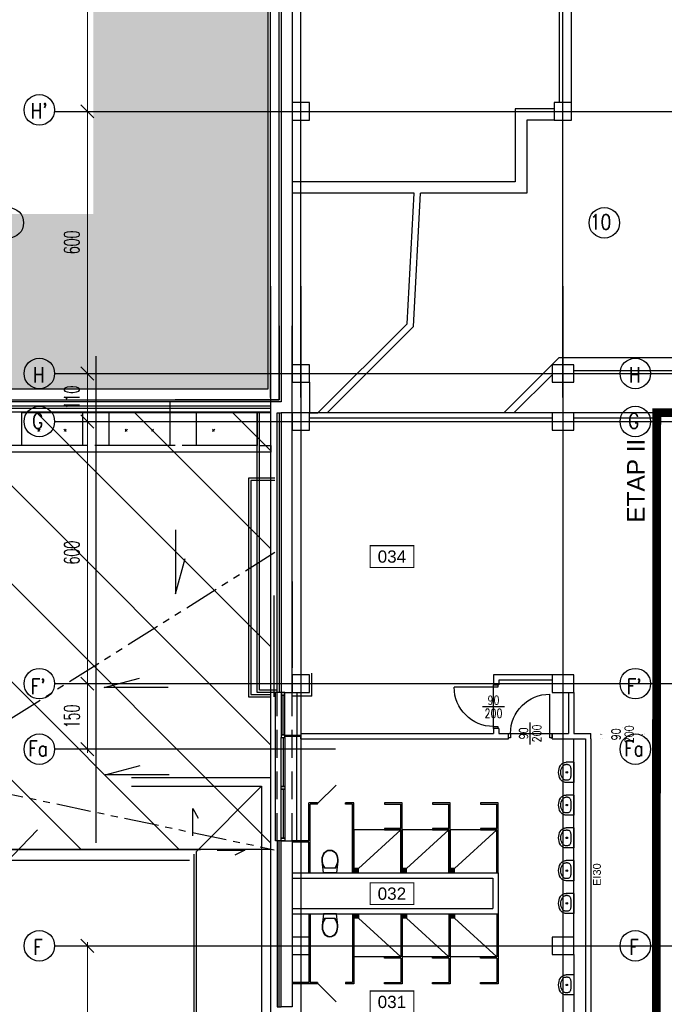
# Model space of a CAD drawing. Header units: centimetres. Extents: x -228435 to 46820, y -89367 to 152985.
# Tile 20 of 252: x -77580 to -62818, y 63660 to 86198. Entities that reach past the tile are written whole.
import ezdxf
from ezdxf.enums import TextEntityAlignment as Align

# ---------------------------------------------------------------- set-up
doc = ezdxf.new("R2010")
doc.units = ezdxf.units.CM
doc.header["$LTSCALE"] = 50
doc.header["$PDMODE"] = 35
doc.header["$PDSIZE"] = 0.1
for name, pattern in [('Kondygnacja  -0_5$0$DIVIDE', [31.75, 12.7, -6.35, 0, -6.35, 0, -6.35]), ('Kondygnacja  -0_5$0$DOT2', [3.175, 0, -3.175]), ('Kondygnacja  -0_5$0$HIDDEN', [9.525, 6.35, -3.175]), ('Kondygnacja  -0_5$0$PHANTOM2', [31.75, 15.875, -3.175, 3.175, -3.175, 3.175, -3.175]), ('Osie rzutów$0$DASHDOT2', [12.7, 6.35, -3.175, 0, -3.175])]:
    doc.linetypes.add(name, pattern=pattern)
doc.layers.get('0').update_dxf_attribs({"color": 8})
doc.layers.get('DEFPOINTS').update_dxf_attribs({"color": 8})
for name, color, linetype in [('ARCH_INFO_ETYK_DRZWI_IST', 8, 'Continuous'), ('bgde_wymiary tłumik VAV', 7, 'Continuous'), ('Dach$0$ARCH_INFO_OPISY', 8, 'Continuous'), ('Dach$0$ARCH_WIDOK_IST', 8, 'Continuous'), ('Kondygnacja  -0_5$0$ARCH_ETAPOWANIE', 8, 'Kondygnacja  -0_5$0$DIVIDE'), ('Kondygnacja  -0_5$0$ARCH_GRUNT', 8, 'Continuous'), ('Kondygnacja  -0_5$0$ARCH_INFO_ETYK_DRZWI_IST', 8, 'Continuous'), ('Kondygnacja  -0_5$0$ARCH_INFO_ODPORNOŚĆ OGNIOWA', 8, 'Continuous'), ('Kondygnacja  -0_5$0$ARCH_INFO_OPISY_IST', 8, 'Continuous'), ('Kondygnacja  -0_5$0$ARCH_MUROWANE_IST', 8, 'Continuous'), ('Kondygnacja  -0_5$0$ARCH_NIEWIDOK_IST', 8, 'Kondygnacja  -0_5$0$HIDDEN'), ('Kondygnacja  -0_5$0$ARCH_OCIEPLENIE_IST', 8, 'Continuous'), ('Kondygnacja  -0_5$0$ARCH_ODWODNIENIE_IST', 8, 'Kondygnacja  -0_5$0$PHANTOM2'), ('Kondygnacja  -0_5$0$ARCH_PRZEKROJOWE_IST', 8, 'Continuous'), ('Kondygnacja  -0_5$0$ARCH_WIDOK_INNE_IST', 8, 'Continuous'), ('Kondygnacja  -0_5$0$ARCH_WIDOK_IST', 8, 'Continuous'), ('Kondygnacja  -0_5$0$ARCH_WYBURZENIA', 8, 'Kondygnacja  -0_5$0$DOT2'), ('Kondygnacja  -0_5$0$ARCH_WYPOSAŻENIE_SANITARNE_IST', 8, 'Continuous'), ('Kondygnacja  -0_5$0$ARCH_ŚCIANKI_WC_5_IST', 8, 'Continuous'), ('Kondygnacja  -0_5$0$ARCH_ŚLUSARKA_DRZWI_IST', 8, 'Continuous'), ('Kondygnacja  -0_5$0$ARCH_ŚLUSARKA_OKNA_IST', 8, 'Continuous'), ('Kondygnacja  -0_5$0$ARCH_ŻELBET_IST', 8, 'Continuous'), ('Osie rzutów$0$ARCH_INFO_OSIE_IST', 8, 'Osie rzutów$0$DASHDOT2'), ('Osie rzutów$0$ARCH_INFO_OSIE_OPISY_IST', 8, 'Continuous'), ('Pomieszczenia -05$0$ARCH_INFO_AREA_ETYKIETY_200', 8, 'Continuous')]:
    doc.layers.add(name, color=color, linetype=linetype)
doc.layers.add('Osie rzutów$0$ARCH_INFO_WYMIARY', color=8, linetype='Continuous', lineweight=9)
doc.styles.add('Kondygnacja  -0_5$0$Arial', font='ARIAL.TTF')
doc.styles.add('Kondygnacja  -0_5$0$ROMANS-50-CM', font='romans.shx', dxfattribs={"width": 0.8, "height": 10})
doc.styles.add('Osie rzutów$0$ROMANS-250-CM', font='romans.shx', dxfattribs={"width": 0.8, "height": 50})
doc.styles.add('Osie rzutów$0$wymiary_cuprum', font='Romans.shx', dxfattribs={"width": 0.6})
doc.styles.add('Pomieszczenia -05$0$Arial', font='ARIAL.TTF')
doc.styles.add('ROMANS-50-CM', font='romans.shx', dxfattribs={"width": 0.8, "height": 10})
doc.dimstyles.new('Osie rzutów$0$ARCH_ CT', dxfattribs={"dimtxt": 20, "dimasz": 20, "dimexe": 12, "dimexo": 20, "dimgap": 5, "dimtad": 1, "dimdec": 1, "dimrnd": 0.5, "dimzin": 9, "dimdsep": 46, "dimtxsty": 'Osie rzutów$0$wymiary_cuprum', "dimblk": 'Osie rzutów$0$_Oblique', "dimcen": 8, "dimdle": 12, "dimclrd": 256, "dimclre": 256, "dimclrt": 55, "dimadec": 1, "dimazin": 0, "dimtfac": 1, "dimtdec": 1, "dimtmove": 1, "dimatfit": 2, "dimldrblk": 'Osie rzutów$0$_Dot', "dimfxl": 0, "dimtolj": 1, "dimtzin": 0, "dimlwd": -1, "dimlwe": -1, "dimarcsym": 0})

# ---------------------------------------------------------------- blocks, each defined once
blk = doc.blocks.new('Osie rzutów$0$_Oblique')
at = {"color": 0, "linetype": 'ByBlock', "lineweight": -2}
blk.add_line((-0.5, -0.5), (0.5, 0.5), dxfattribs=at)
blk = doc.blocks.new('*D293')
at = {"layer": 'DEFPOINTS', "color": 0}
for p in [(4545, 13510), (4511, 12910), (4545, 12910)]:
    blk.add_point(p, dxfattribs=at)
at = {"layer": 'Osie rzutów$0$ARCH_INFO_WYMIARY'}
for p, q in [((4530, 13510), (4503, 13510)), ((4511, 13518), (4511, 12902)), ((4530, 12910), (4503, 12910))]:
    blk.add_line(p, q, dxfattribs=at)
at = {"layer": 'Osie rzutów$0$ARCH_INFO_WYMIARY', "xscale": 30, "yscale": 30, "zscale": 30}
for p, rotation in [((4511, 13510), 90), ((4511, 12910), 270)]:
    blk.add_blockref('Osie rzutów$0$_Oblique', p, dxfattribs=dict(at, rotation=rotation))
at = {"layer": 'Osie rzutów$0$ARCH_INFO_WYMIARY', "color": 55, "insert": (4475.5, 13210), "char_height": 35, "attachment_point": 5, "rotation": 90, "style": 'Osie rzutów$0$wymiary_cuprum'}
blk.add_mtext('\\A1;600', dxfattribs=at)
blk = doc.blocks.new('Osie rzutów$0$_Dot')
at = {"color": 0, "linetype": 'ByBlock', "lineweight": -2}
blk.add_line((-0.5, 0), (-1, 0), dxfattribs=at)
at = {"color": 0, "linetype": 'ByBlock', "const_width": 0.5}
blk.add_lwpolyline([(-0.25, 0, 1), (0.25, 0, 1)], format="xyb", close=True, dxfattribs=at)
blk = doc.blocks.new('*D294')
at = {"layer": 'DEFPOINTS', "color": 0}
for p in [(4545, 12910), (4511, 12310), (4545, 12310)]:
    blk.add_point(p, dxfattribs=at)
at = {"layer": 'Osie rzutów$0$ARCH_INFO_WYMIARY'}
for p, q in [((4511, 12918), (4511, 12302)), ((4530, 12910), (4503, 12910)), ((4530, 12310), (4503, 12310))]:
    blk.add_line(p, q, dxfattribs=at)
at = {"layer": 'Osie rzutów$0$ARCH_INFO_WYMIARY', "xscale": 30, "yscale": 30, "zscale": 30}
for p, rotation in [((4511, 12910), 90), ((4511, 12310), 270)]:
    blk.add_blockref('Osie rzutów$0$_Oblique', p, dxfattribs=dict(at, rotation=rotation))
at = {"layer": 'Osie rzutów$0$ARCH_INFO_WYMIARY', "color": 55, "insert": (4475.5, 12610), "char_height": 35, "attachment_point": 5, "rotation": 90, "style": 'Osie rzutów$0$wymiary_cuprum'}
blk.add_mtext('\\A1;600', dxfattribs=at)
blk = doc.blocks.new('*D327')
at = {"layer": 'DEFPOINTS', "color": 0}
for p in [(4545, 11000), (4511, 10400), (4545, 10400)]:
    blk.add_point(p, dxfattribs=at)
at = {"layer": 'Osie rzutów$0$ARCH_INFO_WYMIARY'}
for p, q in [((4530, 11000), (4503, 11000)), ((4511, 11008), (4511, 10392)), ((4530, 10400), (4503, 10400))]:
    blk.add_line(p, q, dxfattribs=at)
at = {"layer": 'Osie rzutów$0$ARCH_INFO_WYMIARY', "xscale": 30, "yscale": 30, "zscale": 30}
for p, rotation in [((4511, 11000), 90), ((4511, 10400), 270)]:
    blk.add_blockref('Osie rzutów$0$_Oblique', p, dxfattribs=dict(at, rotation=rotation))
at = {"layer": 'Osie rzutów$0$ARCH_INFO_WYMIARY', "color": 55, "insert": (4475.5, 10700), "char_height": 35, "attachment_point": 5, "rotation": 90, "style": 'Osie rzutów$0$wymiary_cuprum'}
blk.add_mtext('\\A1;600', dxfattribs=at)
blk = doc.blocks.new('*D338')
at = {"layer": 'DEFPOINTS', "color": 0}
for p in [(4545, 12200), (4511, 11600), (4545, 11600)]:
    blk.add_point(p, dxfattribs=at)
at = {"layer": 'Osie rzutów$0$ARCH_INFO_WYMIARY'}
for p, q in [((4530, 12200), (4503, 12200)), ((4511, 12208), (4511, 11592)), ((4530, 11600), (4503, 11600))]:
    blk.add_line(p, q, dxfattribs=at)
at = {"layer": 'Osie rzutów$0$ARCH_INFO_WYMIARY', "xscale": 30, "yscale": 30, "zscale": 30}
for p, rotation in [((4511, 12200), 90), ((4511, 11600), 270)]:
    blk.add_blockref('Osie rzutów$0$_Oblique', p, dxfattribs=dict(at, rotation=rotation))
at = {"layer": 'Osie rzutów$0$ARCH_INFO_WYMIARY', "color": 55, "insert": (4475.5, 11900), "char_height": 35, "attachment_point": 5, "rotation": 90, "style": 'Osie rzutów$0$wymiary_cuprum'}
blk.add_mtext('\\A1;600', dxfattribs=at)
blk = doc.blocks.new('*D339')
at = {"layer": 'DEFPOINTS', "color": 0}
for p in [(4545, 12310), (4511, 12200), (4545, 12200)]:
    blk.add_point(p, dxfattribs=at)
at = {"layer": 'Osie rzutów$0$ARCH_INFO_WYMIARY'}
for p, q in [((4530, 12310), (4503, 12310)), ((4511, 12318), (4511, 12192)), ((4530, 12200), (4503, 12200))]:
    blk.add_line(p, q, dxfattribs=at)
at = {"layer": 'Osie rzutów$0$ARCH_INFO_WYMIARY', "xscale": 30, "yscale": 30, "zscale": 30}
for p, rotation in [((4511, 12310), 90), ((4511, 12200), 270)]:
    blk.add_blockref('Osie rzutów$0$_Oblique', p, dxfattribs=dict(at, rotation=rotation))
at = {"layer": 'Osie rzutów$0$ARCH_INFO_WYMIARY', "color": 55, "insert": (4475.5, 12255), "char_height": 35, "attachment_point": 5, "rotation": 90, "style": 'Osie rzutów$0$wymiary_cuprum'}
blk.add_mtext('\\A1;110', dxfattribs=at)
blk = doc.blocks.new('*D340')
at = {"layer": 'DEFPOINTS', "color": 0}
for p in [(4545, 11600), (4511, 11450), (4545, 11450)]:
    blk.add_point(p, dxfattribs=at)
at = {"layer": 'Osie rzutów$0$ARCH_INFO_WYMIARY'}
for p, q in [((4511, 11608), (4511, 11442)), ((4530, 11600), (4503, 11600)), ((4530, 11450), (4503, 11450))]:
    blk.add_line(p, q, dxfattribs=at)
at = {"layer": 'Osie rzutów$0$ARCH_INFO_WYMIARY', "xscale": 30, "yscale": 30, "zscale": 30}
for p, rotation in [((4511, 11600), 90), ((4511, 11450), 270)]:
    blk.add_blockref('Osie rzutów$0$_Oblique', p, dxfattribs=dict(at, rotation=rotation))
at = {"layer": 'Osie rzutów$0$ARCH_INFO_WYMIARY', "color": 55, "insert": (4475.5, 11525), "char_height": 35, "attachment_point": 5, "rotation": 90, "style": 'Osie rzutów$0$wymiary_cuprum'}
blk.add_mtext('\\A1;150', dxfattribs=at)
blk = doc.blocks.new('Kondygnacja  -0_5$0$kibel wiszący')
at = {"ltscale": 0.3}
for p, q in [((-12.3, 46.8), (-15, 43)), ((-11.8, 46.2), (-14.2, 42.6)), ((-8.8, 49.7), (-12.3, 46.8)), ((-8.4, 49), (-11.8, 46.2)), ((-4.6, 51.6), (-8.8, 49.7)), ((-4.4, 50.8), (-8.4, 49)), ((0, 52.2), (-4.6, 51.6)), ((0, 51.4), (-4.4, 50.8)), ((4.6, 51.6), (0, 52.2)), ((4.4, 50.8), (0, 51.4)), ((8.4, 49), (4.4, 50.8)), ((8.8, 49.7), (4.6, 51.6)), ((11.8, 46.2), (8.4, 49)), ((12.3, 46.8), (8.8, 49.7)), ((14.2, 42.6), (11.8, 46.2)), ((15, 43), (12.3, 46.8)), ((-17.6, 34.9), (-18.1, 30.7)), ((-18.1, 30.7), (-17.9, 26.5)), ((-17.9, 26.5), (-17.2, 22.2)), ((-17.9, 26.5), (-15.1, 0)), ((-16.6, 39), (-17.6, 34.9)), ((-16.8, 34.8), (-17.3, 30.7)), ((-17.3, 30.7), (-17.1, 26.6)), ((-17.1, 26.6), (-16.4, 22.3)), ((-15.8, 38.8), (-16.8, 34.8)), ((-15, 43), (-16.6, 39)), ((-14.2, 42.6), (-15.8, 38.8)), ((15.8, 38.8), (14.2, 42.6)), ((16.6, 39), (15, 43)), ((15.1, 0), (17.9, 26.5)), ((16.8, 34.8), (15.8, 38.8)), ((16.4, 22.3), (17.1, 26.6)), ((17.6, 34.9), (16.6, 39)), ((17.3, 30.7), (16.8, 34.8)), ((17.1, 26.6), (17.3, 30.7)), ((17.2, 22.2), (17.9, 26.5)), ((18.1, 30.7), (17.6, 34.9)), ((17.9, 26.5), (18.1, 30.7)), ((-17.2, 22.2), (-16, 18.1)), ((-16.4, 22.3), (-15.1, 18.1)), ((-16, 18.1), (-14.3, 14.1)), ((-15.1, 18.1), (-13.4, 14.1)), ((-14.3, 14.1), (-12.2, 10.3)), ((-13.4, 14.1), (-11.3, 10.3)), ((-12.2, 10.3), (12.2, 10.3)), ((11.3, 10.3), (13.4, 14.1)), ((12.2, 10.3), (14.3, 14.1)), ((13.4, 14.1), (15.2, 18.1)), ((14.3, 14.1), (16, 18.1)), ((15.2, 18.1), (16.4, 22.3)), ((16, 18.1), (17.2, 22.2))]:
    blk.add_line(p, q, dxfattribs=at)
at = {"ltscale": 3}
blk.add_line((-15.1, 0), (15.1, 0), dxfattribs=at)
blk = doc.blocks.new('Kondygnacja  -0_5$0$DRZWI90')
blk.add_line((-45, 0), (-45, 90))
at = {"lineweight": -3}
for p, q in [((0, -25), (0, 25)), ((45, 0), (-45, 0))]:
    blk.add_line(p, q, dxfattribs=at)
for points in [[(-50, -10), (-45, -10), (-45, 0), (-50, 0)], [(45, -10), (50, -10), (50, 0), (45, 0)]]:
    blk.add_lwpolyline(points, close=True, dxfattribs=at)
blk.add_arc((-45, 0), 90, 0, 90, dxfattribs=at)
blk = doc.blocks.new('Kondygnacja  -0_5$0$umywalka')
at = {"ltscale": 0.3}
for p, q in [((0, -23), (0, 23)), ((0, 23), (17.8, 23)), ((7.2, -9.1), (7.2, 9.1)), ((7.2, 9.1), (7.2, 9.1)), ((14.3, 18), (17.8, 18)), ((14.3, -18), (17.8, -18)), ((0, -23), (17.8, -23))]:
    blk.add_line(p, q, dxfattribs=at)
for points in [[(17.8, 23), (19.8, 22.9), (21.7, 22.5), (23.6, 21.9), (25.4, 21), (27, 20), (28.4, 18.7), (29.7, 17.3), (30.8, 15.7)], [(7.2, 9.1), (7.3, 10.8), (7.7, 12.5), (8.4, 14), (9.3, 15.4), (10.3, 16.5), (11.5, 17.3), (12.9, 17.8), (14.3, 18)], [(17.8, 18), (19.1, 17.9), (20.3, 17.7), (21.5, 17.3), (22.6, 16.7), (23.7, 16.1), (24.6, 15.3), (25.4, 14.4), (26.1, 13.3)], [(26.1, 13.3), (27.7, 10.2), (28.8, 6.9), (29.5, 3.5), (29.7, 0), (29.5, -3.5), (28.8, -6.9), (27.7, -10.2), (26.1, -13.3)], [(30.8, 15.7), (32.6, 12), (33.9, 8.1), (34.7, 4.1), (35, 0), (34.7, -4.1), (33.9, -8.1), (32.6, -12), (30.8, -15.7)], [(14.3, -18), (12.9, -17.8), (11.5, -17.3), (10.3, -16.5), (9.3, -15.4), (8.4, -14), (7.7, -12.5), (7.3, -10.8), (7.2, -9.1)], [(26.1, -13.3), (25.4, -14.4), (24.6, -15.3), (23.7, -16.1), (22.6, -16.7), (21.5, -17.3), (20.3, -17.7), (19.1, -17.9), (17.8, -18)], [(30.8, -15.7), (29.7, -17.3), (28.4, -18.7), (27, -20), (25.4, -21), (23.6, -21.9), (21.7, -22.5), (19.8, -22.9), (17.8, -23)]]:
    blk.add_lwpolyline(points, dxfattribs=at)
blk.add_circle((16.1, 0), 1.75, dxfattribs=at)
blk = doc.blocks.new('Pomieszczenia -05$0$etykieta_numer')
at = {"color": 0, "linetype": 'ByBlock', "const_width": 2.44}
blk.add_lwpolyline([(-50, -50), (-50, 0), (50, 0), (50, -50)], close=True, dxfattribs=at)
at = {"color": 0, "linetype": 'ByBlock', "style": 'Pomieszczenia -05$0$Arial'}
blk.add_attdef('AECAREA:NUMBER', text='', height=28, dxfattribs=at).set_placement((0, -25), align=Align.MIDDLE)
blk = doc.blocks.new('A$C093B0ABC')
at = {"layer": 'Osie rzutów$0$ARCH_INFO_OSIE_OPISY_IST'}
for centre in [(694.8, 7654.9), (765.8, 7310), (765.8, 7200), (765.8, 6600), (765.8, 6450), (765.8, 6000)]:
    blk.add_circle(centre, 35, dxfattribs=at)
at = {"layer": 'Osie rzutów$0$ARCH_INFO_OSIE_OPISY_IST', "style": 'Osie rzutów$0$ROMANS-250-CM', "width": 0.8}
for s, p in [('10', (662.4, 7639.2)), ('H', (751.1, 7289.4)), ('G', (749.5, 7183.8)), ("F'", (746.3, 6576.3)), ('Fa', (740.7, 6433.9)), ('F', (752.1, 5979.2))]:
    blk.add_text(s, height=35, dxfattribs=at).set_placement(p)
blk = doc.blocks.new('Osie rzutów')
at = {"layer": 'Osie rzutów$0$ARCH_INFO_OSIE_IST', "ltscale": 10}
for p, q in [((4930, 12255), (4930, 15006.6)), ((5000, 12255), (5000, 14934.6)), ((5600, 12255), (5600, 14934.6)), ((4436.04, 12910), (7599.14, 12910)), ((4930, 12510), (4930, 4623.26)), ((5000, 12510), (5000, 4512.32)), ((5600, 12510), (5600, 4512.32)), ((4530, 12349.95), (4530, 11235.9)), ((4530, 12349.95), (4530, 11235.9)), ((4436.04, 12310), (13655, 12310)), ((4436.04, 12200), (13655, 12200)), ((4436.04, 11600), (13655, 11600)), ((5078.83, 11450), (4436.04, 11450)), ((4436.04, 11000), (13655, 11000))]:
    blk.add_line(p, q, dxfattribs=at)
at = {"layer": 'Osie rzutów$0$ARCH_INFO_OSIE_OPISY_IST'}
for centre in [(4400.94, 12913.17), (4330, 12654.9), (4401.04, 12310), (4401.04, 12200), (4401.04, 11600), (4401.04, 11450), (4401.04, 11000)]:
    blk.add_circle(centre, 35, dxfattribs=at)
at = {"layer": 'Osie rzutów$0$ARCH_INFO_OSIE_OPISY_IST', "style": 'Osie rzutów$0$ROMANS-250-CM', "width": 0.8}
blk.add_text("H'", height=35, dxfattribs=at).set_placement((4400.63, 12910.85), align=Align.MIDDLE_CENTER)
for s, p in [('H', (4386.34, 12289.43)), ('G', (4384.69, 12183.82)), ("F'", (4381.47, 11576.3)), ('Fa', (4375.91, 11433.89)), ('F', (4387.32, 10979.17))]:
    blk.add_text(s, height=35, dxfattribs=at).set_placement(p)
at = {"layer": 'Osie rzutów$0$ARCH_INFO_WYMIARY'}
for base, p1, p2, picture, middle in [((4511.04, 12910), (4544.98, 13510), (4544.98, 12910), '*D293', (4475.54, 13210)), ((4511.04, 12310), (4544.98, 12910), (4544.98, 12310), '*D294', (4475.54, 12610)), ((4511.04, 11600), (4544.98, 12200), (4544.98, 11600), '*D338', (4475.54, 11900)), ((4511.04, 10400), (4544.98, 11000), (4544.98, 10400), '*D327', (4475.54, 10700))]:
    dim = blk.add_linear_dim(base=base, p1=p1, p2=p2, angle=270, dimstyle='Osie rzutów$0$ARCH_ CT', override={"dimtxt": 35, "dimasz": 30, "dimexe": 8, "dimexo": 15, "dimgap": 18, "dimdle": 8}, dxfattribs=at)
    dim.commit()
    dim.dimension.update_dxf_attribs({"geometry": picture, "text_midpoint": middle})
for base, p1, p2, picture, middle in [((4511.04, 12200), (4544.98, 12310), (4544.98, 12200), '*D339', (4511.04, 12255)), ((4511.04, 11450), (4544.98, 11600), (4544.98, 11450), '*D340', (4511.04, 11525))]:
    dim = blk.add_linear_dim(base=base, p1=p1, p2=p2, angle=270, dimstyle='Osie rzutów$0$ARCH_ CT', override={"dimtxt": 35, "dimasz": 30, "dimexe": 8, "dimexo": 15, "dimgap": 18, "dimdle": 8}, dxfattribs=at)
    dim.commit()
    dim.dimension.update_dxf_attribs({"geometry": picture, "text_midpoint": middle, "dimtype": 160})

msp = doc.modelspace()

# ---------------------------------------------------------------- hatches: boundary and pattern name
at = {"layer": 'Dach$0$ARCH_WIDOK_IST'}
h = msp.add_hatch(dxfattribs=at)
h.set_pattern_fill('ANSI31', color=256, scale=500, angle=90, style=0)
h.set_pattern_definition([(135, (-121139.8, -44987.4), (-1122.532, -1122.532), [])])
h.paths.add_polyline_path([(-79839.772, 67212.638), (-71829.772, 67212.638), (-71829.772, 77212.638), (-79839.772, 77212.638)])
at = {"layer": 'Kondygnacja  -0_5$0$ARCH_GRUNT', "linetype": 'Continuous', "lineweight": 5}
h = msp.add_hatch(dxfattribs=at)
h.set_pattern_fill('EARTH', color=256, scale=150.000081, angle=45, style=0)
h.set_pattern_definition([(45, (-121140, -45000), (-1e-09, 1347.039), [952.5005, -952.5005]), (45, (-121392.6, -44747.4), (-1e-09, 1347.039), [952.5005, -952.5005]), (45, (-121645.1, -44494.9), (-1e-09, 1347.039), [952.5005, -952.5005]), (135, (-121645.1, -44326.5), (-1347.039, -1e-09), [952.5005, -952.5005]), (135, (-121392.6, -44073.9), (-1347.039, -1e-09), [952.5005, -952.5005]), (135, (-121140, -43821.3), (-1347.039, -1e-09), [952.5005, -952.5005])])
h.paths.add_polyline_path([(-109800.334, 65464.54), (-97514.874, 77750), (-71890, 77750), (-71890, 102550), (-45638.959, 102550), (-33938.959, 90850), (-21790, 90850), (-21790, 82420), (-19190, 82420), (-19190, 79646.447), (-20488.223, 78348.223), (-20936.447, 77900), (-10065.736, 77900), (13934.264, 53900), (20210, 53900), (20210, 43250), (19310, 43250), (19310, 42946.447), (17513.553, 41150), (14360, 41150), (14360, 40060), (28010, 40070.689), (28010, 44557.06), (28010, 49088.932), (24210, 51112.647), (24210, 57900), (15591.118, 57900), (-8408.882, 81900), (-15190, 81900), (-15190, 86020), (-17790, 86020), (-17790, 94850), (-32282.105, 94850), (-43982.105, 106550), (-75890, 106550), (-75890, 81750), (-99171.728, 81750), (-112628.761, 68292.967)])
at = {"layer": 'Kondygnacja  -0_5$0$ARCH_WIDOK_INNE_IST'}
h = msp.add_hatch(dxfattribs=at)
h.set_pattern_fill('ANSI31', color=256, scale=5, angle=45, style=0)
h.set_pattern_definition([(90, (567340.365, 197735.702), (-15.875, 3e-15), [])])
h.paths.add_polyline_path([(-69925, 66670), (-69825, 66670), (-69825, 66770), (-69925, 66770)])
h = msp.add_hatch(dxfattribs=at)
h.set_pattern_fill('ANSI31', color=256, scale=5, angle=45, style=0)
h.set_pattern_definition([(90, (568440.365, 197735.702), (-15.875, 3e-15), [])])
h.paths.add_polyline_path([(-68825, 66670), (-68725, 66670), (-68725, 66770), (-68825, 66770)])
h = msp.add_hatch(dxfattribs=at)
h.set_pattern_fill('ANSI31', color=256, scale=5, angle=45, style=0)
h.set_pattern_definition([(90, (569540.365, 197735.702), (-15.875, 3e-15), [])])
h.paths.add_polyline_path([(-67725, 66670), (-67625, 66670), (-67625, 66770), (-67725, 66770)])
h = msp.add_hatch(dxfattribs=at)
h.set_pattern_fill('ANSI31', color=256, scale=5, angle=45, style=0)
h.set_pattern_definition([(270, (567340.365, -65335.702), (-15.875, -3e-15), [])])
h.paths.add_polyline_path([(-69925, 65730), (-69825, 65730), (-69825, 65630), (-69925, 65630)])
h = msp.add_hatch(dxfattribs=at)
h.set_pattern_fill('ANSI31', color=256, scale=5, angle=45, style=0)
h.set_pattern_definition([(270, (568440.365, -65335.702), (-15.875, -3e-15), [])])
h.paths.add_polyline_path([(-68825, 65730), (-68725, 65730), (-68725, 65630), (-68825, 65630)])
h = msp.add_hatch(dxfattribs=at)
h.set_pattern_fill('ANSI31', color=256, scale=5, angle=45, style=0)
h.set_pattern_definition([(270, (569540.365, -65335.702), (-15.875, -3e-15), [])])
h.paths.add_polyline_path([(-67725, 65730), (-67625, 65730), (-67625, 65630), (-67725, 65630)])

# ---------------------------------------------------------------- linework, layer by layer
at = {"elevation": 6300}
msp.add_lwpolyline([(-79839.772, 67212.638), (-71829.772, 67212.638), (-71829.772, 77212.638), (-79839.772, 77212.638)], close=True, dxfattribs=at)
at = {"layer": 'Dach$0$ARCH_INFO_OPISY', "elevation": 6300}
msp.add_lwpolyline([(-85266.371, 65517.44), (-79235.788, 65517.44), (-77169.489, 67654.836)], dxfattribs=at)
at = {"layer": 'Kondygnacja  -0_5$0$ARCH_ETAPOWANIE', "ltscale": 10, "const_width": 200, "elevation": 3000}
msp.add_lwpolyline([(-71680, -5690), (-71680, 9430), (-65010, 9430), (-65010, 10860), (-63050, 10860), (-62990, 77200), (-59020, 77200), (-59020, 89588.736), (-59420, 89588.736), (-59420.034, 102625.822), (-71890, 102620.19), (-71890, 102620.19), (-32748.04, 102637.868)], dxfattribs=at)
at = {"layer": 'Kondygnacja  -0_5$0$ARCH_INFO_OPISY_IST'}
for p, q in [((-74008.399, 74523.807), (-74008.399, 73057.152)), ((-74008.399, 73057.152), (-73788.491, 73864.698)), ((-75645.76, 70908.284), (-74838.214, 71128.193)), ((-74179.105, 70908.284), (-75645.76, 70908.284)), ((-75624.791, 68909.862), (-74817.245, 69129.771)), ((-74158.136, 68909.862), (-75624.791, 68909.862))]:
    msp.add_line(p, q, dxfattribs=at)
at = {"layer": 'Kondygnacja  -0_5$0$ARCH_MUROWANE_IST', "ltscale": 4}
for p, q in [((-64940, 83900), (-64940, 94425)), ((-65220, 84300), (-65220, 87440)), ((-66230, 84160), (-66230, 82490)), ((-65340, 84160), (-66230, 84160)), ((-65340, 83900), (-65970, 83900)), ((-65970, 83900), (-65970, 82230)), ((-66230, 82490), (-71340, 82490)), ((-68550.088, 82230), (-71340, 82230)), ((-68560, 79172.095), (-68400.248, 82230)), ((-65970, 82230), (-68400.248, 82230)), ((-71640, 79188.796), (-71640, 77500)), ((-71590, 79188.796), (-71590, 77450)), ((-71340, 77200), (-71340, 79188.796)), ((-70538.667, 77200), (-68560, 79172.095)), ((-66489.462, 77200), (-65230.078, 78460)), ((-62420, 78460), (-65230.078, 78460)), ((-66261.717, 77200), (-65390, 78072.143)), ((-64890, 78170), (-60920, 78170)), ((-71640, 77500), (-74021.837, 77500)), ((-71590, 77450), (-74021.837, 77450)), ((-65390, 77200), (-70940, 77200)), ((-65390, 77080), (-70940, 77080)), ((-62990, 77200), (-64890, 77200)), ((-63050, 77080), (-64890, 77080)), ((-62990, 77200), (-63050, 77200)), ((-63050, 77080), (-63050, 69860)), ((-59340, 77200), (-62990, 77200)), ((-71340, 73340), (-71340, 71360)), ((-71760, 73020), (-71760, 70700)), ((-70890, 70710), (-70890, 71240)), ((-66730, 71200), (-66730, 70970)), ((-65390, 71200), (-66730, 71200)), ((-66610, 71080), (-66610, 70970)), ((-65390, 71080), (-66610, 71080)), ((-66610, 70970), (-66730, 70970)), ((-65010, 70800), (-65010, 69860)), ((-64890, 70800), (-64890, 69860)), ((-70890, 70710), (-71340, 70710)), ((-66730, 69970), (-66730, 69860)), ((-66610, 69970), (-66730, 69970)), ((-66610, 69970), (-66610, 69860)), ((-71140, 69810), (-71510, 69810)), ((-71140, 69790), (-71510, 69790)), ((-71140, 69860), (-66730, 69860)), ((-71140, 69860), (-71140, 69810)), ((-71140, 69740), (-71140, 69790)), ((-71140, 69740), (-66390, 69740)), ((-66610, 69860), (-66390, 69860)), ((-66390, 69740), (-66390, 69860)), ((-65390, 69860), (-65010, 69860)), ((-65390, 69740), (-65390, 69860)), ((-65390, 69740), (-64620, 69740)), ((-64890, 69860), (-64500, 69860)), ((-64620, 69740), (-64620, 62660)), ((-64500, 69740), (-64500, 69860)), ((-64500, 69740), (-64500, 62660)), ((-63050, 69740), (-63050, 69860)), ((-63050, 69740), (-63050, 62660)), ((-71340, 66670), (-66625, 66670)), ((-71340, 66550), (-66745, 66550)), ((-66745, 66550), (-66745, 65850)), ((-66625, 66670), (-66625, 65730)), ((-71340, 65850), (-66745, 65850)), ((-71340, 65730), (-66625, 65730))]:
    msp.add_line(p, q, dxfattribs=at)
for points in [[(-95340, 77500), (-71640, 77500), (-71640, 102600), (-71040, 102600), (-71040, 103050)], [(-95340, 77750), (-71890, 77750), (-71890, 102850), (-71290, 102850), (-71290, 103050)], [(-95340, 77500), (-71640, 77500), (-71640, 102600), (-71040, 102600), (-71040, 103050)], [(-95340, 77750), (-71890, 77750), (-71890, 102850), (-71290, 102850), (-71290, 103050)], [(-70940, 77900), (-70940, 77200), (-70749.525, 77200), (-68706.817, 79236.937), (-68550.088, 82230)]]:
    msp.add_lwpolyline(points, dxfattribs=at)
for points in [[(-71590, 70800), (-71340, 70800), (-71340, 77200), (-71590, 77200)], [(-71590, 67400), (-71340, 67400), (-71340, 63600), (-71590, 63600)]]:
    msp.add_lwpolyline(points, close=True, dxfattribs=at)
at = {"layer": 'Kondygnacja  -0_5$0$ARCH_NIEWIDOK_IST'}
for p, q in [((-77540, 76450), (-78140, 76450)), ((-75540, 76450), (-76140, 76450)), ((-73540, 76450), (-74140, 76450)), ((-72090, 76450), (-71830, 76450))]:
    msp.add_line(p, q, dxfattribs=at)
at = {"layer": 'Kondygnacja  -0_5$0$ARCH_NIEWIDOK_IST', "ltscale": 2}
for p, q in [((-71680, 67400), (-71680, 70800)), ((-71340, 67400), (-71340, 70800))]:
    msp.add_line(p, q, dxfattribs=at)
at = {"layer": 'Kondygnacja  -0_5$0$ARCH_OCIEPLENIE_IST'}
for p, q in [((-71635, 77200), (-71635, 70800)), ((-71635, 63600), (-71635, 67400))]:
    msp.add_line(p, q, dxfattribs=at)
at = {"layer": 'Kondygnacja  -0_5$0$ARCH_ODWODNIENIE_IST'}
for p, q in [((-71740, 74000), (-79840, 68900)), ((-79840, 68900), (-71750, 67200))]:
    msp.add_line(p, q, dxfattribs=at)
at = {"layer": 'Kondygnacja  -0_5$0$ARCH_PRZEKROJOWE_IST', "ltscale": 4}
for p, q in [((-72140, 70800), (-72140, 77200)), ((-72090, 70850), (-72090, 77200)), ((-71680, 70800), (-72140, 70800)), ((-71680, 70850), (-72090, 70850)), ((-75022.431, 68850), (-71840, 68850)), ((-71840, 68850), (-71840, 50600)), ((-75022.431, 68650), (-72040, 68650)), ((-72040, 68650), (-72040, 50600))]:
    msp.add_line(p, q, dxfattribs=at)
for points in [[(-71590, 70800), (-71680, 70800), (-71680, 77200), (-71590, 77200)], [(-71590, 67400), (-71680, 67400), (-71680, 63600), (-71590, 63600)]]:
    msp.add_lwpolyline(points, dxfattribs=at)
at = {"layer": 'Kondygnacja  -0_5$0$ARCH_WIDOK_INNE_IST'}
for p, q in [((-68855, 67655), (-69825, 66770)), ((-67755, 67655), (-68725, 66770)), ((-66655, 67655), (-67625, 66770)), ((-68855, 64745), (-69825, 65630)), ((-67755, 64745), (-68725, 65630)), ((-66655, 64745), (-67625, 65630))]:
    msp.add_line(p, q, dxfattribs=at)
for points in [[(-69925, 66670), (-68855, 66670), (-68855, 67655), (-69925, 67655)], [(-68825, 66670), (-67755, 66670), (-67755, 67655), (-68825, 67655)], [(-67725, 66670), (-66655, 66670), (-66655, 67655), (-67725, 67655)], [(-69925, 66670), (-69825, 66670), (-69825, 66770), (-69925, 66770)], [(-68825, 66670), (-68725, 66670), (-68725, 66770), (-68825, 66770)], [(-67725, 66670), (-67625, 66670), (-67625, 66770), (-67725, 66770)], [(-69925, 65730), (-68855, 65730), (-68855, 64745), (-69925, 64745)], [(-69925, 65730), (-69825, 65730), (-69825, 65630), (-69925, 65630)], [(-68825, 65730), (-67755, 65730), (-67755, 64745), (-68825, 64745)], [(-68825, 65730), (-68725, 65730), (-68725, 65630), (-68825, 65630)], [(-67725, 65730), (-66655, 65730), (-66655, 64745), (-67725, 64745)], [(-67725, 65730), (-67625, 65730), (-67625, 65630), (-67725, 65630)]]:
    msp.add_lwpolyline(points, close=True, dxfattribs=at)
at = {"layer": 'Kondygnacja  -0_5$0$ARCH_WIDOK_IST'}
for p, q in [((-71830, 77450), (-95340, 77450)), ((-71830, 77350), (-95298.579, 77350)), ((-74140, 77450), (-74140, 77200)), ((-71830, 77300), (-95277.868, 77300)), ((-76090, 77200), (-77540, 77200)), ((-77540, 77200), (-77540, 76450)), ((-76140, 77200), (-76140, 76450)), ((-75590, 77200), (-76090, 77200)), ((-73590, 77200), (-75590, 77200)), ((-75540, 77200), (-75540, 76450)), ((-74140, 77200), (-74140, 76450)), ((-71830, 77200), (-73590, 77200)), ((-73540, 77200), (-73540, 76450)), ((-72140, 77200), (-72140, 76450)), ((-77150.363, 76810.363), (-77165, 76825)), ((-77150.363, 76789.637), (-77165, 76775)), ((-77150, 76800), (-77130, 76800)), ((-77115, 76825), (-77129.637, 76810.363)), ((-77115, 76775), (-77129.637, 76789.637)), ((-76550.363, 76810.363), (-76565, 76825)), ((-76550.363, 76789.637), (-76565, 76775)), ((-76550, 76800), (-76530, 76800)), ((-76515, 76825), (-76529.637, 76810.363)), ((-76515, 76775), (-76529.637, 76789.637)), ((-75150.363, 76810.363), (-75165, 76825)), ((-75150.363, 76789.637), (-75165, 76775)), ((-75150, 76800), (-75130, 76800)), ((-75115, 76825), (-75129.637, 76810.363)), ((-75115, 76775), (-75129.637, 76789.637)), ((-74550.363, 76810.363), (-74565, 76825)), ((-74550.363, 76789.637), (-74565, 76775)), ((-74550, 76800), (-74530, 76800)), ((-74515, 76825), (-74529.637, 76810.363)), ((-74515, 76775), (-74529.637, 76789.637)), ((-73150.363, 76810.363), (-73165, 76825)), ((-73150.363, 76789.637), (-73165, 76775)), ((-73150, 76800), (-73130, 76800)), ((-73115, 76825), (-73129.637, 76810.363)), ((-73115, 76775), (-73129.637, 76789.637)), ((-76140, 76450), (-77540, 76450)), ((-74140, 76450), (-75540, 76450)), ((-72140, 76450), (-73540, 76450)), ((-71830, 76450), (-71830, 76300)), ((-71830, 76300), (-96136.447, 76300)), ((-71740, 75700), (-72340, 75700)), ((-72340, 75700), (-72340, 70700)), ((-71740, 75650), (-72290, 75650)), ((-72290, 75650), (-72290, 70750)), ((-71680, 70800), (-71720, 70800)), ((-72340, 70700), (-71840, 70700)), ((-72290, 70750), (-71840, 70750)), ((-64890, 65200), (-64890, 69740)), ((-73540, 67150), (-72040, 68650)), ((-73611.713, 67514.112), (-73611.713, 68144.35)), ((-73611.713, 68144.35), (-73495.564, 67919.469)), ((-73440, 67200), (-95840, 67200)), ((-73054.905, 67188.977), (-72424.668, 67188.977)), ((-72424.668, 67188.977), (-72649.549, 67072.829)), ((-73690, 66950), (-96090, 66950)), ((-73590, 67100), (-73590, 10680)), ((-73540, 67150), (-73540, 10780)), ((-64890, 64800), (-64890, 62660))]:
    msp.add_line(p, q, dxfattribs=at)
for points in [[(-71680, 67400), (-71720, 67400), (-71720, 70800)], [(-71230, 70800), (-71230, 69810)], [(-71230, 67400), (-71230, 69790)]]:
    msp.add_lwpolyline(points, dxfattribs=at)
for centre in [(-77140, 76800), (-76540, 76800), (-75140, 76800), (-74540, 76800), (-73140, 76800)]:
    msp.add_circle(centre, 10, dxfattribs=at)
at = {"layer": 'Kondygnacja  -0_5$0$ARCH_WYBURZENIA', "ltscale": 6}
for p, q in [((-64500, 69740), (-64275, 69740)), ((-63275, 69860), (-63050, 69860)), ((-63275, 69740), (-63275, 69860)), ((-63275, 69740), (-63050, 69740))]:
    msp.add_line(p, q, dxfattribs=at)
for points in [[(-64500, 69860), (-64275, 69860)], [(-64275, 69740), (-64500, 69740)]]:
    msp.add_lwpolyline(points, dxfattribs=at)
msp.add_lwpolyline([(-64500, 69860), (-64275, 69860), (-64275, 69740), (-64500, 69740)], close=True, dxfattribs=at)
at = {"layer": 'Kondygnacja  -0_5$0$ARCH_ŚCIANKI_WC_5_IST'}
for p, q in [((-70760, 68255), (-70335.736, 68679.264)), ((-70955, 67400), (-70955, 68270)), ((-70760, 68270), (-70955, 68270)), ((-70925, 66670), (-70925, 68240)), ((-70760, 68240), (-70925, 68240)), ((-70760, 68240), (-70760, 68270)), ((-70120, 68240), (-70120, 68270)), ((-69925, 68270), (-70120, 68270)), ((-69955, 68240), (-70120, 68240)), ((-69955, 66670), (-69955, 68240)), ((-69925, 66670), (-69925, 68270)), ((-68825, 68270), (-69225, 68270)), ((-69225, 68270), (-69225, 68240)), ((-69225, 68240), (-68855, 68240)), ((-68855, 67685), (-68855, 68240)), ((-68825, 66670), (-68825, 68270)), ((-67725, 68270), (-68125, 68270)), ((-68125, 68270), (-68125, 68240)), ((-68125, 68240), (-67755, 68240)), ((-67755, 67685), (-67755, 68240)), ((-67725, 66670), (-67725, 68270)), ((-66625, 68270), (-67025, 68270)), ((-67025, 68270), (-67025, 68240)), ((-67025, 68240), (-66655, 68240)), ((-66655, 67685), (-66655, 68240)), ((-66625, 66670), (-66625, 68270)), ((-68855, 67685), (-69225, 67685)), ((-69225, 67685), (-69225, 67655)), ((-69225, 67655), (-68855, 67655)), ((-68855, 66670), (-68855, 67655)), ((-67755, 67685), (-68125, 67685)), ((-68125, 67685), (-68125, 67655)), ((-68125, 67655), (-67755, 67655)), ((-67755, 66670), (-67755, 67655)), ((-66655, 67685), (-67025, 67685)), ((-67025, 67685), (-67025, 67655)), ((-67025, 67655), (-66655, 67655)), ((-66655, 66670), (-66655, 67655)), ((-70955, 67400), (-71340, 67400)), ((-70955, 67370), (-71340, 67370)), ((-70955, 66670), (-70955, 67370)), ((-70955, 65730), (-70955, 64160)), ((-70925, 65730), (-70925, 64160)), ((-69955, 65730), (-69955, 64160)), ((-69925, 65730), (-69925, 64130)), ((-68855, 65730), (-68855, 64745)), ((-68825, 65730), (-68825, 64130)), ((-67755, 65730), (-67755, 64745)), ((-67725, 65730), (-67725, 64130)), ((-66655, 65730), (-66655, 64745)), ((-66625, 65730), (-66625, 64130)), ((-69225, 64715), (-69225, 64745)), ((-69225, 64745), (-68855, 64745)), ((-68855, 64715), (-69225, 64715)), ((-68855, 64715), (-68855, 64160)), ((-68125, 64715), (-68125, 64745)), ((-68125, 64745), (-67755, 64745)), ((-67755, 64715), (-68125, 64715)), ((-67755, 64715), (-67755, 64160)), ((-67025, 64715), (-67025, 64745)), ((-67025, 64745), (-66655, 64745)), ((-66655, 64715), (-67025, 64715)), ((-66655, 64715), (-66655, 64160)), ((-70955, 64160), (-71340, 64160)), ((-70955, 64130), (-71340, 64130)), ((-70955, 64130), (-70955, 64130)), ((-70760, 64130), (-70955, 64130)), ((-70760, 64160), (-70925, 64160)), ((-70760, 64160), (-70760, 64130)), ((-70760, 64145), (-70335.736, 63720.736)), ((-69955, 64160), (-70120, 64160)), ((-70120, 64160), (-70120, 64130)), ((-69925, 64130), (-70120, 64130)), ((-69225, 64130), (-69225, 64160)), ((-69225, 64160), (-68855, 64160)), ((-68825, 64130), (-69225, 64130)), ((-68125, 64130), (-68125, 64160)), ((-68125, 64160), (-67755, 64160)), ((-67725, 64130), (-68125, 64130)), ((-67025, 64130), (-67025, 64160)), ((-67025, 64160), (-66655, 64160)), ((-66625, 64130), (-67025, 64130))]:
    msp.add_line(p, q, dxfattribs=at)
at = {"layer": 'Kondygnacja  -0_5$0$ARCH_ŚLUSARKA_OKNA_IST'}
for p, q in [((-71550, 69830), (-71550, 70740)), ((-71550, 69770), (-71550, 68645)), ((-71550, 68585), (-71550, 67460))]:
    msp.add_line(p, q, dxfattribs=at)
for points in [[(-71510, 70740), (-71510, 70800), (-71590, 70800), (-71590, 70740)], [(-71510, 69830), (-71510, 70740), (-71590, 70740), (-71590, 69830)], [(-71510, 69770), (-71510, 69830), (-71590, 69830), (-71590, 69770)], [(-71510, 69770), (-71510, 68645), (-71590, 68645), (-71590, 69770)], [(-71510, 68645), (-71510, 68585), (-71590, 68585), (-71590, 68645)], [(-71510, 68585), (-71510, 67460), (-71590, 67460), (-71590, 68585)], [(-71510, 67460), (-71510, 67400), (-71590, 67400), (-71590, 67460)]]:
    msp.add_lwpolyline(points, close=True, dxfattribs=at)
at = {"layer": 'Kondygnacja  -0_5$0$ARCH_ŻELBET_IST', "ltscale": 4}
for p, q in [((-71590, 102550), (-71590, 77450)), ((-71340, 102300), (-71340, 77950))]:
    msp.add_line(p, q, dxfattribs=at)
at = {"layer": 'Kondygnacja  -0_5$0$ARCH_ŻELBET_IST', "ltscale": 2}
msp.add_line((-72140, 77200), (-72140, 76450), dxfattribs=at)
at = {"layer": 'Kondygnacja  -0_5$0$ARCH_ŻELBET_IST', "ltscale": 4}
for points in [[(-71340, 83900), (-70940, 83900), (-70940, 84300), (-71340, 84300)], [(-65340, 83900), (-64940, 83900), (-64940, 84300), (-65340, 84300)], [(-71340, 77900), (-70940, 77900), (-70940, 78300), (-71340, 78300)], [(-65390, 77900), (-64890, 77900), (-64890, 78300), (-65390, 78300)], [(-71340, 76800), (-70940, 76800), (-70940, 77200), (-71340, 77200)], [(-65390, 76800), (-64890, 76800), (-64890, 77200), (-65390, 77200)], [(-71340, 70800), (-70940, 70800), (-70940, 71200), (-71340, 71200)], [(-65390, 70800), (-64890, 70800), (-64890, 71200), (-65390, 71200)], [(-71340, 64800), (-70940, 64800), (-70940, 65200), (-71340, 65200)], [(-65390, 64800), (-64890, 64800), (-64890, 65200), (-65390, 65200)]]:
    msp.add_lwpolyline(points, close=True, dxfattribs=at)

# ---------------------------------------------------------------- block references
at = {"layer": 'bgde_wymiary tłumik VAV', "xscale": 10, "yscale": 10, "zscale": 10}
msp.add_blockref('A$C093B0ABC', (-71140, 5000), dxfattribs=at)
at = {"layer": 'Kondygnacja  -0_5$0$ARCH_WYBURZENIA', "ltscale": 6, "xscale": 10, "yscale": 10, "zscale": 10, "rotation": 180}
msp.add_blockref('Kondygnacja  -0_5$0$DRZWI90', (-63775, 69740), dxfattribs=at)
at = {"layer": 'Kondygnacja  -0_5$0$ARCH_WYPOSAŻENIE_SANITARNE_IST', "xscale": 10, "yscale": 10, "zscale": 10, "rotation": 180}
for name, p in [('Kondygnacja  -0_5$0$umywalka', (-64890, 68970)), ('Kondygnacja  -0_5$0$umywalka', (-64890, 68220)), ('Kondygnacja  -0_5$0$umywalka', (-64890, 67470)), ('Kondygnacja  -0_5$0$umywalka', (-64890, 66720)), ('Kondygnacja  -0_5$0$umywalka', (-64890, 65970)), ('Kondygnacja  -0_5$0$kibel wiszący', (-70475, 65729.999)), ('Kondygnacja  -0_5$0$umywalka', (-64890, 64105))]:
    msp.add_blockref(name, p, dxfattribs=at)
at = {"layer": 'Kondygnacja  -0_5$0$ARCH_WYPOSAŻENIE_SANITARNE_IST', "xscale": -10, "yscale": 10, "zscale": 10}
msp.add_blockref('Kondygnacja  -0_5$0$kibel wiszący', (-70475, 66670.001), dxfattribs=at)
at = {"layer": 'Kondygnacja  -0_5$0$ARCH_ŚLUSARKA_DRZWI_IST', "xscale": -10, "yscale": 10, "zscale": 10, "rotation": 90}
msp.add_blockref('Kondygnacja  -0_5$0$DRZWI90', (-66730, 70470), dxfattribs=at)
at = {"layer": 'Kondygnacja  -0_5$0$ARCH_ŚLUSARKA_DRZWI_IST', "xscale": -10, "yscale": 10, "zscale": 10}
msp.add_blockref('Kondygnacja  -0_5$0$DRZWI90', (-65890, 69860), dxfattribs=at)
at = {"layer": 'Osie rzutów$0$ARCH_INFO_OSIE_OPISY_IST', "xscale": 10, "yscale": 10, "zscale": 10}
msp.add_blockref('Osie rzutów', (-121140, -45000), dxfattribs=at)
at = {"layer": 'Pomieszczenia -05$0$ARCH_INFO_AREA_ETYKIETY_200', "linetype": 'Continuous', "lineweight": -3, "xscale": 10, "yscale": 10, "zscale": 10}
for p, values in [((-69056.357, 74159.111), {'AECAREA:NUMBER': '034'}), ((-69056.357, 66443.301), {'AECAREA:NUMBER': '032'}), ((-69056.357, 63964.988), {'AECAREA:NUMBER': '031'})]:
    msp.add_blockref('Pomieszczenia -05$0$etykieta_numer', p, dxfattribs=at).add_auto_attribs(values)

# ---------------------------------------------------------------- texts
at = {"layer": 'ARCH_INFO_ETYK_DRZWI_IST', "insert": (-63775, 69840), "char_height": 200, "width": 100, "attachment_point": 5, "rotation": 90, "line_spacing_factor": 0.9, "style": 'ROMANS-50-CM'}
msp.add_mtext('90\\P200', dxfattribs=at)
at = {"layer": 'Kondygnacja  -0_5$0$ARCH_ETAPOWANIE', "ltscale": 10, "insert": (-63670.482, 74683.218), "char_height": 400, "width": 2796.22902, "attachment_point": 1, "rotation": 90, "style": 'Kondygnacja  -0_5$0$Arial'}
msp.add_mtext('ETAP II', dxfattribs=at)
at = {"layer": 'Kondygnacja  -0_5$0$ARCH_INFO_ETYK_DRZWI_IST', "insert": (-66730, 70470), "char_height": 200, "width": 100, "attachment_point": 5, "line_spacing_factor": 0.9, "style": 'Kondygnacja  -0_5$0$ROMANS-50-CM'}
msp.add_mtext('90\\P200', dxfattribs=at)
at = {"layer": 'Kondygnacja  -0_5$0$ARCH_INFO_ETYK_DRZWI_IST', "char_height": 200, "width": 100, "attachment_point": 5, "rotation": 90, "line_spacing_factor": 0.9, "style": 'Kondygnacja  -0_5$0$ROMANS-50-CM'}
for insert in [(-65890, 69860), (-63775, 69840)]:
    msp.add_mtext('90\\P200', dxfattribs=dict(at, insert=insert))
at = {"layer": 'Kondygnacja  -0_5$0$ARCH_INFO_ODPORNOŚĆ OGNIOWA', "insert": (-64510.712, 66629.298), "char_height": 180, "width": 533.32525, "attachment_point": 5, "rotation": 90, "style": 'Kondygnacja  -0_5$0$Arial'}
msp.add_mtext('\\PEI30', dxfattribs=at)
at = {"layer": 'Kondygnacja  -0_5$0$ARCH_WYBURZENIA', "ltscale": 6, "insert": (-63775, 69840), "char_height": 200, "width": 100, "attachment_point": 5, "rotation": 90, "line_spacing_factor": 0.9, "style": 'Kondygnacja  -0_5$0$ROMANS-50-CM'}
msp.add_mtext('90\\P200', dxfattribs=at)

doc.saveas('drawing.dxf')
